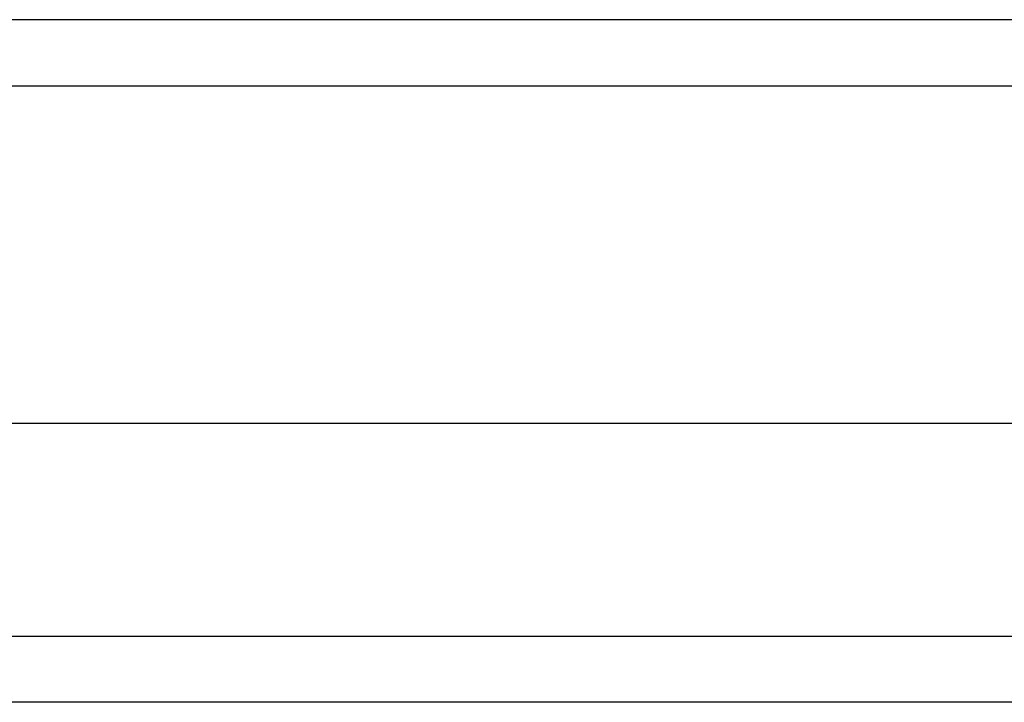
# Model space of a CAD drawing. Header units: inches. Extents: x 11 to 130, y 11 to 79.
# Tile 27 of 57: x 60.296 to 61.546, y 59.807 to 60.673. Entities that reach past the tile are written whole.
import ezdxf

# ---------------------------------------------------------------- set-up
doc = ezdxf.new("R2010")
doc.units = ezdxf.units.IN
doc.header["$MEASUREMENT"] = 0
doc.layers.add('Visible Edges(ANSI)', color=7, linetype='Continuous', lineweight=25)
doc.layers.add('Visible Tangent Edges(ANSI)', color=7, linetype='Continuous', lineweight=25)

msp = doc.modelspace()

# ---------------------------------------------------------------- linework, layer by layer
at = {"layer": 'Visible Edges(ANSI)'}
for p, q in [((78.9618, 60.6731), (59.1298, 60.6731)), ((59.7545, 60.1613), (78.3372, 60.1613)), ((78.1487, 59.807), (59.943, 59.807))]:
    msp.add_line(p, q, dxfattribs=at)
at = {"layer": 'Visible Tangent Edges(ANSI)'}
for p, q in [((59.1298, 60.5891), (78.9618, 60.5891)), ((59.828, 59.891), (78.2637, 59.891))]:
    msp.add_line(p, q, dxfattribs=at)

doc.saveas('drawing.dxf')
